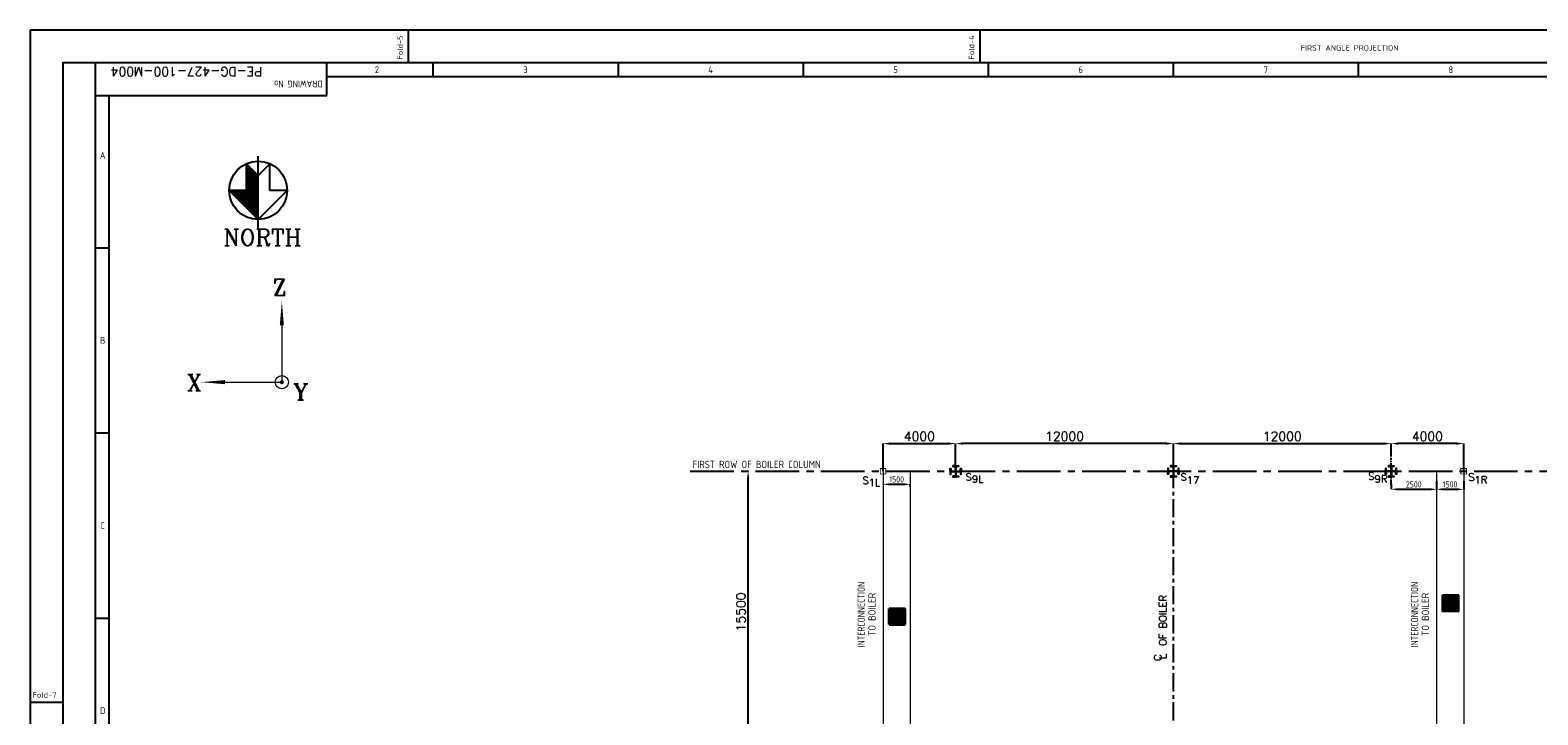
# Model space of a CAD drawing. Extents: x 18893 to 3351893, y -610358 to 406739.
# Tile 45 of 256: x 39024 to 122120, y 369005 to 406739. Entities that reach past the tile are written whole.
import ezdxf
from ezdxf.enums import TextEntityAlignment as Align

# ---------------------------------------------------------------- set-up
doc = ezdxf.new("R2010")
doc.units = 0
doc.header["$LTSCALE"] = 800
doc.header["$MEASUREMENT"] = 0
for name, pattern in [('CENTER', [2, 1.25, -0.25, 0.25, -0.25]), ('CENTER2', [1.125, 0.75, -0.125, 0.125, -0.125]), ('CONTINOUS', [0])]:
    doc.linetypes.add(name, pattern=pattern)
doc.layers.get('0').update_dxf_attribs({"linetype": 'CONTINUOUS'})
for name, color, linetype in [('COL', 1, 'CENTER'), ('GRID', 8, 'CENTER'), ('GT_1', 7, 'CONTINUOUS'), ('OBN', 1, 'CONTINUOUS'), ('STR', 2, 'CONTINUOUS'), ('TXT', 4, 'CONTINUOUS')]:
    doc.layers.add(name, color=color, linetype=linetype)
for name, color, linetype, lineweight in [('DIM', 4, 'CONTINUOUS', 13), ('LOGO', 7, 'CONTINUOUS', 13), ('TEXT', 3, 'CONTINUOUS', 15)]:
    doc.layers.add(name, color=color, linetype=linetype, lineweight=lineweight)
doc.styles.add('c5', font='complex.shx', dxfattribs={"height": 5})
doc.styles.add('ROMANC', font='romanc')
doc.styles.add('ROMANS', font='ISO9.shx', dxfattribs={"width": 0.8})
doc.styles.add('ROMANT', font='romant')
doc.styles.add('S1', font='SIMPLEX.SHX', dxfattribs={"height": 200})
doc.styles.get("Standard").update_dxf_attribs({"font": 'ISO9'})
doc.styles.add('VER', font='ISO9.SHX')
doc.dimstyles.new('STANDARD$0', dxfattribs={"dimtxt": 250, "dimasz": 200, "dimexe": 0, "dimexo": 0, "dimgap": 100, "dimtad": 1, "dimdec": 0, "dimzin": 0, "dimdsep": 46, "dimtxsty": 'S1', "dimcen": 0, "dimadec": 0, "dimazin": 0, "dimtfac": 1, "dimtdec": 0, "dimtmove": 2, "dimatfit": 3, "dimfxl": 0, "dimtolj": 1, "dimtzin": 0, "dimarcsym": 0})

# ---------------------------------------------------------------- blocks, each defined once
blk = doc.blocks.new('*D655')
at = {"layer": 'DIM', "color": 4, "linetype": 'Continuous', "lineweight": -2}
blk.add_line((78595, 367326), (78595, 382026), dxfattribs=at)
at = {"layer": 'DIM', "color": 4, "linetype": 'Continuous'}
for points in [[(78528, 382026), (78662, 382026), (78595, 382426)], [(78528, 367326), (78662, 367326), (78595, 366926)]]:
    blk.add_solid(points, dxfattribs=at)
at = {"layer": 'DIM', "linetype": 'Continuous', "insert": (78195, 374676), "char_height": 500, "attachment_point": 5, "rotation": 90, "style": 'ROMANC'}
blk.add_mtext('\\A1;15500', dxfattribs=at)
blk = doc.blocks.new('COL2')
for points in [[(-15, 15), (-270, 15), (-270, 150), (-300, 150), (-300, 0)], [(-15, -15), (-270, -15), (-270, -150), (-300, -150), (-300, 0)], [(-15, 15), (-15, 270), (-150, 270), (-150, 300), (0, 300)], [(15, 15), (15, 270), (150, 270), (150, 300), (0, 300)], [(300, 0), (300, 150), (270, 150), (270, 15), (15, 15)], [(300, 0), (300, -150), (270, -150), (270, -15), (15, -15)], [(0, -300), (-150, -300), (-150, -270), (-15, -270), (-15, -15)], [(0, -300), (150, -300), (150, -270), (15, -270), (15, -15)]]:
    blk.add_lwpolyline(points)
blk = doc.blocks.new('X')
at = {"layer": 'OBN'}
blk.add_blockref('COL2', (0, 0), dxfattribs=at)
blk = doc.blocks.new('A$C731D3036')
for p, q in [((-2334.5, 1843.2), (-2334.5, 1869.9)), ((-1867.6, 1843.2), (-1867.6, 1869.9)), ((-2590.2, 26.7), (-2590.2, 1843.2)), ((-2401.2, 1816.5), (-2401.2, 1843.2)), ((-2314.5, 1843.2), (-2314.5, 1832.1)), ((-2163.3, 1843.2), (-2163.3, 1832.1)), ((-2012.2, 1843.2), (-2012.2, 1832.1)), ((-1861, 1843.2), (-1861, 1832.1)), ((-1709.8, 1843.2), (-1709.8, 1832.1)), ((-1558.6, 1843.2), (-1558.6, 1832.1)), ((-2401.2, 1832.1), (-215.7, 1832.1)), ((-2590.2, 1816.5), (-2401.2, 1816.5)), ((-2579.1, 37.8), (-2579.1, 1816.5)), ((-2590.2, 1692), (-2579.1, 1692)), ((-2590.2, 1540.8), (-2579.1, 1540.8)), ((-2590.2, 1389.6), (-2579.1, 1389.6)), ((-2616.9, 1320.7), (-2643.6, 1320.7))]:
    blk.add_line(p, q)
for points in [[(0, 1869.9), (-2643.6, 1869.9), (-2643.6, 0), (0, 0)], [(-26.7, 1843.2), (-2616.9, 1843.2), (-2616.9, 26.7), (-26.7, 26.7)]]:
    blk.add_lwpolyline(points, close=True)
for s, height, rotation, p in [('Fold-5', 4.45, 90, (-2339.2, 1845.9)), ('Fold-4', 4.45, 90, (-1872.3, 1845.9)), ('DRAWING No.', 5.558, 180, (-2404.7, 1828.7))]:
    blk.add_text(s, height=height, rotation=rotation).set_placement(p)
for s, height, p in [('FIRST ANGLE PROJECTION', 4.447, (-1605.6, 1853.1)), ('Fold-7', 4.45, (-2641.6, 1324.6))]:
    blk.add_text(s, height=height).set_placement(p)
for s, p in [('2', (-2360.3, 1837.6)), ('3', (-2238.9, 1837.6)), ('4', (-2087.7, 1837.6)), ('5', (-1936.6, 1837.6)), ('6', (-1785.4, 1837.6)), ('7', (-1634.2, 1837.6)), ('8', (-1483, 1837.6)), ('A', (-2584.3, 1767.6)), ('B', (-2584.3, 1616.4)), ('C', (-2584.3, 1465.2)), ('D', (-2584.3, 1314))]:
    blk.add_text(s, height=5.56).set_placement(p, align=Align.MIDDLE)
blk = doc.blocks.new('*D703')
at = {"layer": 'DIM', "linetype": 'Continuous', "lineweight": -2}
for p, q in [((90032, 383523), (90032, 383955)), ((102032, 383523), (102032, 383955))]:
    blk.add_line(p, q, dxfattribs=at)
at = {"layer": 'DIM', "color": 4, "linetype": 'Continuous', "lineweight": -2}
blk.add_line((101632, 383955), (90432, 383955), dxfattribs=at)
at = {"layer": 'DIM', "color": 4, "linetype": 'Continuous'}
for points in [[(90432, 384021), (90432, 383888), (90032, 383955)], [(101632, 384021), (101632, 383888), (102032, 383955)]]:
    blk.add_solid(points, dxfattribs=at)
at = {"layer": 'DIM', "linetype": 'Continuous', "insert": (96032, 384355), "char_height": 500, "attachment_point": 5, "style": 'ROMANC'}
blk.add_mtext('\\A1;12000', dxfattribs=at)
blk = doc.blocks.new('*D704')
at = {"layer": 'DIM', "linetype": 'Continuous', "lineweight": -2}
for p, q in [((86032, 382426), (86032, 383955)), ((90032, 382426), (90032, 383955))]:
    blk.add_line(p, q, dxfattribs=at)
at = {"layer": 'DIM', "color": 4, "linetype": 'Continuous', "lineweight": -2}
blk.add_line((86432, 383955), (89632, 383955), dxfattribs=at)
at = {"layer": 'DIM', "color": 4, "linetype": 'Continuous'}
for points in [[(86432, 384021), (86432, 383888), (86032, 383955)], [(89632, 384021), (89632, 383888), (90032, 383955)]]:
    blk.add_solid(points, dxfattribs=at)
at = {"layer": 'DIM', "linetype": 'Continuous', "insert": (88032, 384355), "char_height": 500, "attachment_point": 5, "style": 'ROMANC'}
blk.add_mtext('\\A1;4000', dxfattribs=at)
blk = doc.blocks.new('*D705')
at = {"layer": 'DIM', "linetype": 'Continuous', "lineweight": -2}
for p, q in [((102032, 382885), (102032, 383955)), ((114032, 383523), (114032, 383955))]:
    blk.add_line(p, q, dxfattribs=at)
at = {"layer": 'DIM', "color": 4, "linetype": 'Continuous', "lineweight": -2}
blk.add_line((102432, 383955), (113632, 383955), dxfattribs=at)
at = {"layer": 'DIM', "color": 4, "linetype": 'Continuous'}
for points in [[(102432, 384021), (102432, 383888), (102032, 383955)], [(113632, 384021), (113632, 383888), (114032, 383955)]]:
    blk.add_solid(points, dxfattribs=at)
at = {"layer": 'DIM', "linetype": 'Continuous', "insert": (108032, 384355), "char_height": 500, "attachment_point": 5, "style": 'ROMANC'}
blk.add_mtext('\\A1;12000', dxfattribs=at)
blk = doc.blocks.new('*D706')
at = {"layer": 'DIM', "linetype": 'Continuous', "lineweight": -2}
for p, q in [((114032, 383249), (114032, 383955)), ((118032, 382427), (118032, 383955))]:
    blk.add_line(p, q, dxfattribs=at)
at = {"layer": 'DIM', "color": 4, "linetype": 'Continuous', "lineweight": -2}
blk.add_line((117632, 383955), (114432, 383955), dxfattribs=at)
at = {"layer": 'DIM', "color": 4, "linetype": 'Continuous'}
for points in [[(114432, 384021), (114432, 383888), (114032, 383955)], [(117632, 384021), (117632, 383888), (118032, 383955)]]:
    blk.add_solid(points, dxfattribs=at)
at = {"layer": 'DIM', "linetype": 'Continuous', "insert": (116032, 384355), "char_height": 500, "attachment_point": 5, "style": 'ROMANC'}
blk.add_mtext('\\A1;4000', dxfattribs=at)
blk = doc.blocks.new('*D707')
at = {"layer": 'DIM', "color": 9, "lineweight": -2}
for p, q in [((86032, 381739), (86032, 381709)), ((86332, 381709), (87232, 381709)), ((87532, 381589), (87532, 381709))]:
    blk.add_line(p, q, dxfattribs=at)
at = {"layer": 'DIM', "color": 9}
for points in [[(86332, 381759), (86332, 381659), (86032, 381709)], [(87232, 381759), (87232, 381659), (87532, 381709)]]:
    blk.add_solid(points, dxfattribs=at)
at = {"layer": 'DIM', "insert": (86782, 381984), "char_height": 350, "attachment_point": 5, "style": 'ROMANS'}
blk.add_mtext('\\A1;1500', dxfattribs=at)
blk = doc.blocks.new('*D708')
at = {"layer": 'DIM', "color": 9, "lineweight": -2}
for p, q in [((114032, 381739), (114032, 381434)), ((114332, 381434), (116232, 381434)), ((116532, 381739), (116532, 381434))]:
    blk.add_line(p, q, dxfattribs=at)
at = {"layer": 'DIM', "color": 9}
for points in [[(114332, 381484), (114332, 381384), (114032, 381434)], [(116232, 381484), (116232, 381384), (116532, 381434)]]:
    blk.add_solid(points, dxfattribs=at)
at = {"layer": 'DIM', "insert": (115282, 381709), "char_height": 350, "attachment_point": 5, "style": 'ROMANS'}
blk.add_mtext('\\A1;2500', dxfattribs=at)
blk = doc.blocks.new('*D709')
at = {"layer": 'DIM', "color": 9, "lineweight": -2}
for p, q in [((116532, 381883), (116532, 381434)), ((116832, 381434), (117732, 381434)), ((118032, 381883), (118032, 381434))]:
    blk.add_line(p, q, dxfattribs=at)
at = {"layer": 'DIM', "color": 9}
for points in [[(116832, 381484), (116832, 381384), (116532, 381434)], [(117732, 381484), (117732, 381384), (118032, 381434)]]:
    blk.add_solid(points, dxfattribs=at)
at = {"layer": 'DIM', "insert": (117282, 381709), "char_height": 350, "attachment_point": 5, "style": 'ROMANS'}
blk.add_mtext('\\A1;1500', dxfattribs=at)

msp = doc.modelspace()

# ---------------------------------------------------------------- linework, layer by layer
at = {"color": 3}
for p, q in [((51590.1, 395743.88), (51590.1, 399791.42)), ((50949.23, 398228.14), (50949.23, 399376.12)), ((51590.1, 398735.25), (50949.23, 399376.12)), ((50949.23, 397907.7), (50949.23, 399376.12)), ((50972.49, 396923.13), (50972.49, 399352.85)), ((51004.54, 396891.09), (51004.54, 399320.81)), ((51036.58, 396859.05), (51036.58, 399288.77)), ((51068.62, 396827), (51068.62, 399256.72)), ((51100.67, 396794.96), (51100.67, 399224.68)), ((51132.71, 396762.92), (51132.71, 399192.64)), ((51164.75, 396730.87), (51164.75, 399160.59)), ((51196.8, 396698.83), (51196.8, 399128.55)), ((51228.84, 396666.79), (51228.84, 399096.5)), ((51260.88, 396634.74), (51260.88, 399064.46)), ((51292.93, 396602.7), (51292.93, 399032.42)), ((51324.97, 396570.66), (51324.97, 399000.37)), ((51357.01, 396538.61), (51357.01, 398968.33)), ((51389.06, 396506.57), (51389.06, 398936.29)), ((51421.1, 396474.52), (51421.1, 398904.24)), ((51453.15, 396442.48), (51453.15, 398872.2)), ((51590.1, 398735.25), (52230.97, 399376.12)), ((52230.97, 398228.14), (52230.97, 399376.12)), ((52230.97, 397907.7), (52230.97, 399376.12)), ((51485.19, 396410.44), (51485.19, 398840.16)), ((51517.23, 396378.39), (51517.23, 398808.11)), ((51549.28, 396346.35), (51549.28, 398776.07)), ((51581.32, 396314.31), (51581.32, 398744.03)), ((51590.1, 396305.53), (51590.1, 398735.25)), ((50949.23, 397907.7), (49987.93, 397907.7)), ((51590.1, 396305.53), (49987.93, 397907.7)), ((50043.23, 397852.39), (50043.23, 397907.7)), ((50075.28, 397820.35), (50075.28, 397907.7)), ((50107.32, 397788.31), (50107.32, 397907.7)), ((50139.36, 397756.26), (50139.36, 397907.7)), ((50171.41, 397724.22), (50171.41, 397907.7)), ((50203.45, 397692.18), (50203.45, 397907.7)), ((50235.49, 397660.13), (50235.49, 397907.7)), ((50267.54, 397628.09), (50267.54, 397907.7)), ((50299.58, 397596.05), (50299.58, 397907.7)), ((50331.62, 397564), (50331.62, 397907.7)), ((50363.67, 397531.96), (50363.67, 397907.7)), ((50395.71, 397499.92), (50395.71, 397907.7)), ((50427.75, 397467.87), (50427.75, 397907.7)), ((50459.8, 397435.83), (50459.8, 397907.7)), ((50491.84, 397403.78), (50491.84, 397907.7)), ((50523.88, 397371.74), (50523.88, 397907.7)), ((50555.93, 397339.7), (50555.93, 397907.7)), ((50587.97, 397307.65), (50587.97, 397907.7)), ((50620.02, 397275.61), (50620.02, 397907.7)), ((50652.06, 397243.57), (50652.06, 397907.7)), ((50684.1, 397211.52), (50684.1, 397907.7)), ((50716.15, 397179.48), (50716.15, 397907.7)), ((50748.19, 397147.44), (50748.19, 397907.7)), ((50780.23, 397115.39), (50780.23, 397907.7)), ((50812.28, 397083.35), (50812.28, 397907.7)), ((50844.32, 397051.31), (50844.32, 397907.7)), ((50876.36, 397019.26), (50876.36, 397907.7)), ((50908.41, 396987.22), (50908.41, 397907.7)), ((50940.45, 396955.18), (50940.45, 397907.7)), ((51590.1, 396305.53), (53192.27, 397907.7)), ((53192.27, 397907.7), (52230.97, 397907.7))]:
    msp.add_line(p, q, dxfattribs=at)
msp.add_circle((51590.1, 397907.7), 1602.17, dxfattribs=at)
at = {"layer": 'COL', "color": 7, "const_width": 50}
for points in [[(85881.71, 382276.05), (85881.71, 382576.05), (86181.71, 382576.05), (86181.71, 382276.05), (85857.19, 382276.05)], [(118181.71, 382276.05), (118181.71, 382576.05), (117881.71, 382576.05), (117881.71, 382276.05), (118206.24, 382276.05)]]:
    msp.add_lwpolyline(points, dxfattribs=at)
at = {"layer": 'DIM', "color": 3}
msp.add_line((50011.19, 397884.44), (50011.19, 397907.7), dxfattribs=at)
at = {"layer": 'DIM'}
for p, q in [((86031.71, 382426.03), (86031.71, 367776.05)), ((87531.71, 382426.03), (87531.71, 367776.05)), ((116531.71, 382426.03), (116531.71, 367656.05)), ((118031.71, 382430.18), (118031.71, 367636.05))]:
    msp.add_line(p, q, dxfattribs=at)
at = {"layer": 'GRID', "linetype": 'CENTER2', "ltscale": 0.5}
msp.add_line((114031.71, 381683.62), (114031.71, 383168.48), dxfattribs=at)
at = {"layer": 'GRID', "linetype": 'CENTER2', "ltscale": 4}
msp.add_line((75407.07, 382426.05), (156036.17, 382426.05), dxfattribs=at)
at = {"layer": 'GRID'}
msp.add_line((102031.71, 323896.19), (102031.71, 382884.86), dxfattribs=at)
at = {"layer": 'GT_1', "flags": 128}
for points in [[(116905.6, 375662.13), (116905.6, 374662.13)], [(117005.6, 375662.13), (117005.6, 374662.13)], [(117105.6, 375662.13), (117105.6, 374662.13)], [(117105.6, 375662.13), (117105.6, 374662.13)], [(117205.6, 375662.13), (117205.6, 374662.13)], [(117305.6, 375662.13), (117305.6, 374662.13)], [(117305.6, 375662.13), (117305.6, 374662.13)], [(117405.6, 375662.13), (117405.6, 374662.13)], [(117405.6, 375662.13), (117405.6, 374662.13)], [(117505.6, 375662.13), (117505.6, 374662.13)], [(117605.6, 375662.13), (117605.6, 374662.13)], [(117705.6, 375662.13), (117705.6, 374662.13)], [(87300.89, 374815.57), (86300.89, 374815.57)], [(86400.89, 374915.57), (86400.89, 373915.57)], [(86500.89, 374915.57), (86500.89, 373915.57)], [(86600.89, 374915.57), (86600.89, 373915.57)], [(86700.89, 374915.57), (86700.89, 373915.57)], [(86700.89, 374915.57), (86700.89, 373915.57)], [(86800.89, 374915.57), (86800.89, 373915.57)], [(86800.89, 374915.57), (86800.89, 373915.57)], [(86900.89, 374915.57), (86900.89, 373915.57)], [(87000.89, 374915.57), (87000.89, 373915.57)], [(87000.89, 374915.57), (87000.89, 373915.57)], [(87100.89, 374915.57), (87100.89, 373915.57)], [(87200.89, 374915.57), (87200.89, 373915.57)], [(116805.6, 375562.13), (117805.6, 375562.13)], [(116805.6, 375462.13), (117805.6, 375462.13)], [(116805.6, 375362.13), (117805.6, 375362.13)], [(116805.6, 375275.73), (117805.6, 375275.73)], [(116805.6, 375168.93), (117805.6, 375168.93)], [(116805.6, 375068.93), (117805.6, 375068.93)], [(116805.6, 374962.13), (117805.6, 374962.13)], [(116805.6, 374862.13), (117805.6, 374862.13)], [(116805.6, 374762.13), (117805.6, 374762.13)], [(87300.89, 374715.57), (86300.89, 374715.57)], [(87300.89, 374615.57), (86300.89, 374615.57)], [(87300.89, 374529.17), (86300.89, 374529.17)], [(87300.89, 374422.37), (86300.89, 374422.37)], [(87300.89, 374322.37), (86300.89, 374322.37)], [(87300.89, 374215.57), (86300.89, 374215.57)], [(87300.89, 374115.57), (86300.89, 374115.57)], [(87300.89, 374015.57), (86300.89, 374015.57)]]:
    msp.add_lwpolyline(points, dxfattribs=at)
at = {"layer": 'TEXT'}
for p in [(52895.3, 391134.59), (49100.53, 387339.83)]:
    msp.add_line(p, (52895.3, 387339.83), dxfattribs=at)
for points in [[(52895.3, 390468.34, 225, 0, 0), (52895.3, 391800.85, 0, 0, 0)], [(49766.79, 387339.83, 225, 0, 0), (48434.28, 387339.83, 0, 0, 0)]]:
    msp.add_lwpolyline(points, format="xyseb", dxfattribs=at)
at = {"layer": 'TEXT', "const_width": 112.5}
msp.add_lwpolyline([(52895.3, 387283.58, 1), (52895.3, 387396.08, 1)], format="xyb", close=True, dxfattribs=at)
at = {"layer": 'TEXT'}
msp.add_circle((52895.3, 387339.83), 365.36, dxfattribs=at)

# ---------------------------------------------------------------- block references
at = {"color": 1, "linetype": 'CONTINOUS', "lineweight": 15, "xscale": 67.46500254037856, "yscale": 67.46500254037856, "zscale": 67.46500254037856}
msp.add_blockref('A$C731D3036', (217374.11, 280589.29), dxfattribs=at)
at = {"layer": 'COL', "color": 7, "xscale": -1, "rotation": 270}
msp.add_blockref('X', (90031.71, 382426.05), dxfattribs=at)
at = {"layer": 'COL', "color": 7, "rotation": 90}
for p in [(102031.71, 382426.05), (114031.71, 382426.05)]:
    msp.add_blockref('X', p, dxfattribs=at)

# ---------------------------------------------------------------- texts
at = {"layer": 'LOGO', "color": 4, "style": 'ROMANC'}
for s, p in [('OF BOILER', (101454.56, 372804.54)), ('C', (101180.36, 371976.22)), ('L', (101446.01, 372084.74))]:
    msp.add_text(s, height=400, rotation=90, dxfattribs=at).set_placement(p, align=Align.MIDDLE_LEFT)
at = {"layer": 'STR', "color": 4, "style": 'VER'}
msp.add_text('FIRST ROW OF BOILER COLUMN', height=400, dxfattribs=at).set_placement((75530.14, 382606.91))
at = {"layer": 'STR', "color": 4, "style": 'VER', "width": 0.8}
for p in [(85026.59, 372722.77), (115526.59, 372722.77)]:
    msp.add_text('INTERCONNECTION', height=400, rotation=90, dxfattribs=at).set_placement(p)
at = {"layer": 'STR', "color": 4, "style": 'VER'}
for p in [(85621.49, 373362.99), (116121.49, 373362.99)]:
    msp.add_text('TO BOILER', height=400, rotation=90, dxfattribs=at).set_placement(p)
at = {"layer": 'TEXT', "style": 'ROMANC'}
msp.add_text('NORTH', height=911.458, dxfattribs=at).set_placement((49681.42, 394861.25))
at = {"layer": 'TEXT', "style": 'ROMANT'}
for s, p in [('Z', (52775.57, 392561.75, -1007.12)), ('X', (48070.82, 387305.47, -1007.12)), ('Y', (53934.74, 386790.27, -1007.12))]:
    msp.add_text(s, height=900, dxfattribs=at).set_placement(p, align=Align.MIDDLE)
at = {"layer": 'TEXT', "style": 'ROMANT', "width": 1}
msp.add_attdef('PE-DG-427-100-M004', text='PE-DG-E08-100-M001', height=500, rotation=180, dxfattribs=at).set_placement((47644.9, 404453.37), align=Align.MIDDLE_CENTER)
at = {"layer": 'TXT', "style": 'c5'}
for s, p in [('S', (90576.36, 381913.87)), ('S', (102424.34, 381914.56)), ('S', (112766.99, 381956.65)), ('S', (118292.28, 381905.01)), ('S', (84898.47, 381723.61)), ('1L', (85236.1, 381605.43)), ('9L', (90928.46, 381801.7)), ('17', (102776.44, 381743.07)), ('9R', (113119.09, 381808.4)), ('1R', (118629.91, 381756.76))]:
    msp.add_text(s, height=400, dxfattribs=at).set_placement(p)

# ---------------------------------------------------------------- dimensions: what is measured, and where the dimension line sits
at = {"layer": 'DIM', "linetype": 'Continuous'}
for base, p1, p2, picture, middle in [((90031.71, 383954.55), (86031.71, 382426.05), (90031.71, 382426.05), '*D704', (88031.71, 384354.55)), ((114031.71, 383954.55), (102031.71, 382884.86), (114031.71, 383522.91), '*D705', (108031.71, 384354.55))]:
    dim = msp.add_linear_dim(base=base, p1=p1, p2=p2, dimstyle='STANDARD$0', override={"dimscale": 100, "dimtxt": 5, "dimasz": 4, "dimgap": 1.5, "dimtxsty": 'ROMANC', "dimclrd": 4, "dimclre": 256, "dimclrt": 256, "dimtix": 1}, dxfattribs=at)
    dim.commit()
    dim.dimension.update_dxf_attribs({"geometry": picture, "text_midpoint": middle})
for base, p1, p2, angle, picture, middle in [((90031.71, 383954.55), (102031.71, 383522.91), (90031.71, 383522.91), 180, '*D703', (96031.71, 384354.55)), ((114031.71, 383954.55), (118031.71, 382426.79), (114031.71, 383249.29), 180, '*D706', (116031.71, 384354.55)), ((78594.95, 382426.05), (78594.95, 366926.05), (78594.95, 382426.05), 90, '*D655', (78194.95, 374676.05))]:
    dim = msp.add_linear_dim(base=base, p1=p1, p2=p2, angle=angle, dimstyle='STANDARD$0', override={"dimscale": 100, "dimtxt": 5, "dimasz": 4, "dimgap": 1.5, "dimtxsty": 'ROMANC', "dimclrd": 4, "dimclre": 256, "dimclrt": 256, "dimtix": 1}, dxfattribs=at)
    dim.commit()
    dim.dimension.update_dxf_attribs({"geometry": picture, "text_midpoint": middle})
at = {"layer": 'DIM'}
for base, p1, p2, picture, middle in [((87531.71, 381709.42), (86031.71, 381738.72), (87531.71, 381589.31), '*D707', (86781.71, 381984.42)), ((116531.71, 381434.33), (114031.71, 381738.72), (116531.71, 381738.72), '*D708', (115281.71, 381709.33)), ((118031.71, 381434.33), (116531.71, 381882.71), (118031.71, 381882.71), '*D709', (117281.71, 381709.33))]:
    dim = msp.add_linear_dim(base=base, p1=p1, p2=p2, dimstyle='STANDARD$0', override={"dimtxt": 350, "dimasz": 300, "dimtxsty": 'ROMANS', "dimclrd": 9, "dimclre": 9, "dimclrt": 256, "dimtix": 1}, dxfattribs=at)
    dim.commit()
    dim.dimension.update_dxf_attribs({"geometry": picture, "text_midpoint": middle})

doc.saveas('drawing.dxf')
